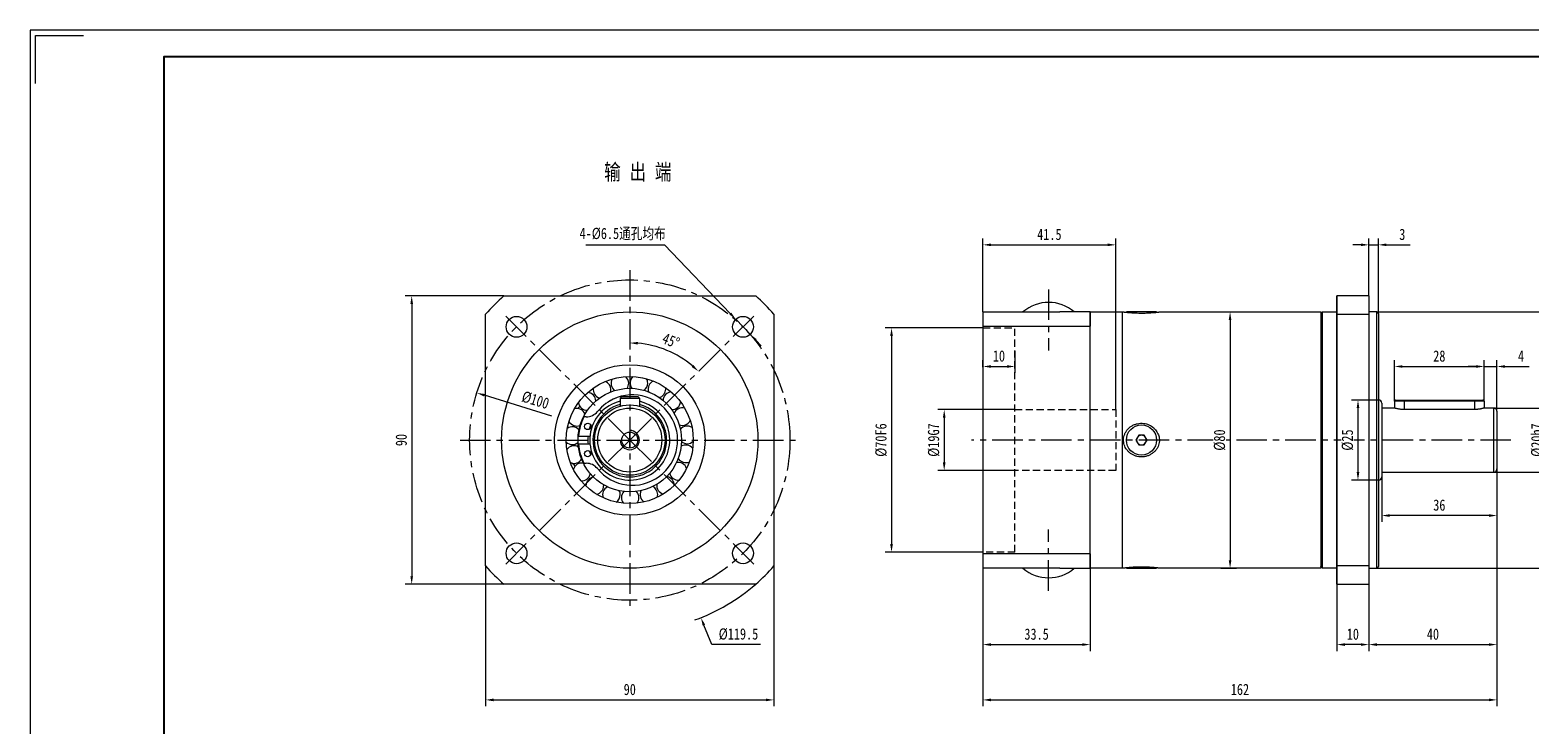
# Model space of a CAD drawing. Header units: millimetres. Extents: x -94 to 608, y -87 to 410.
# Tile 2 of 3: x -94 to 374, y 193 to 410. Entities that reach past the tile are written whole.
import ezdxf

# ---------------------------------------------------------------- set-up
doc = ezdxf.new("R2010")
doc.units = ezdxf.units.MM
doc.header["$LTSCALE"] = 1.5
doc.linetypes.add('CENTER', pattern=[10.16, 6.35, -1.27, 1.27, -1.27])
doc.linetypes.add('DASHED', pattern=[0.75, 0.5, -0.25])
doc.layers.get('0').update_dxf_attribs({"lineweight": 18})
for name, color, linetype, lineweight in [('1轮廓实线层', 7, 'Continuous', 18), ('3中心线层', 1, 'CENTER', 18), ('4虚线层', 6, 'DASHED', 18), ('7标注层', 4, 'Continuous', 18), ('图框_外框线', 7, 'Continuous', 18)]:
    doc.layers.add(name, color=color, linetype=linetype, lineweight=lineweight)
doc.styles.add('PC_TEXTSTYLE', font='txt', dxfattribs={"width": 0.8})
doc.styles.add('TH_GBDIM', font='txt', dxfattribs={"width": 0.8})
doc.dimstyles.new('TH_GBDIM', dxfattribs={"dimtxt": 3.5, "dimasz": 2.5, "dimexe": 2, "dimexo": 0, "dimgap": 1.5, "dimtad": 1, "dimdec": 1, "dimdsep": 46, "dimtxsty": 'TH_GBDIM', "dimcen": 2.5, "dimdle": 5, "dimclrd": 4, "dimclre": 4, "dimclrt": 3, "dimadec": 0, "dimazin": 2, "dimtfac": 0.714286, "dimtdec": 1, "dimtmove": 0, "dimatfit": 3, "dimfxl": 1, "dimtolj": 1, "dimarcsym": 0})

# ---------------------------------------------------------------- blocks, each defined once
blk = doc.blocks.new('*X3')
at = {"layer": '7标注层', "transparency": 16777216}
for points in [[(190.78, 288.82), (191.61, 288.82), (191.19, 291.32)], [(190.78, 274.82), (191.61, 274.82), (191.19, 272.32)]]:
    blk.add_hatch(color=4, dxfattribs=at).paths.add_polyline_path(points, flags=0)
at = {"layer": '7标注层', "color": 4, "transparency": 16777216}
for p, q in [((213.28, 291.32), (189.19, 291.32)), ((191.19, 288.82), (191.19, 274.82)), ((213.28, 272.32), (189.19, 272.32))]:
    blk.add_line(p, q, dxfattribs=at)
at = {"layer": '7标注层', "color": 3, "transparency": 16777216, "insert": (187.94, 281.82), "char_height": 3.5, "width": 19.2889, "attachment_point": 5, "rotation": 90, "style": 'TH_GBDIM'}
blk.add_mtext('%%C19G7', dxfattribs=at)
blk = doc.blocks.new('*X4')
at = {"layer": '7标注层', "transparency": 16777216}
for points in [[(174.33, 314.32), (175.16, 314.32), (174.75, 316.82)], [(174.33, 249.32), (175.16, 249.32), (174.75, 246.82)]]:
    blk.add_hatch(color=4, dxfattribs=at).paths.add_polyline_path(points, flags=0)
at = {"layer": '7标注层', "color": 4, "transparency": 16777216}
for p, q in [((203.28, 316.82), (172.75, 316.82)), ((174.75, 314.32), (174.75, 249.32)), ((203.28, 246.82), (172.75, 246.82))]:
    blk.add_line(p, q, dxfattribs=at)
at = {"layer": '7标注层', "color": 3, "transparency": 16777216, "insert": (171.5, 281.82), "char_height": 3.5, "width": 19.32, "attachment_point": 5, "rotation": 90, "style": 'TH_GBDIM'}
blk.add_mtext('%%C70F6', dxfattribs=at)
blk = doc.blocks.new('*X5')
at = {"layer": '7标注层', "transparency": 16777216}
for points in [[(205.78, 305.2), (205.78, 304.37), (203.28, 304.79)], [(210.78, 305.2), (210.78, 304.37), (213.28, 304.79)]]:
    blk.add_hatch(color=4, dxfattribs=at).paths.add_polyline_path(points, flags=0)
at = {"layer": '7标注层', "color": 4, "transparency": 16777216}
for p, q in [((213.28, 309.63), (213.28, 302.79)), ((203.28, 304.63), (203.28, 306.79)), ((205.78, 304.79), (210.78, 304.79))]:
    blk.add_line(p, q, dxfattribs=at)
at = {"layer": '7标注层', "color": 3, "transparency": 16777216, "insert": (208.28, 308.04), "char_height": 3.5, "width": 6.6578, "attachment_point": 5, "style": 'TH_GBDIM'}
blk.add_mtext('10', dxfattribs=at)
blk = doc.blocks.new('*X6')
at = {"layer": '7标注层', "transparency": 16777216}
for points in [[(205.78, 343.19), (205.78, 342.36), (203.28, 342.77)], [(242.28, 343.19), (242.28, 342.36), (244.78, 342.77)]]:
    blk.add_hatch(color=4, dxfattribs=at).paths.add_polyline_path(points, flags=0)
at = {"layer": '7标注层', "color": 4, "transparency": 16777216}
for p, q in [((203.28, 321.82), (203.28, 344.77)), ((205.78, 342.77), (242.28, 342.77)), ((244.78, 291.32), (244.78, 344.77))]:
    blk.add_line(p, q, dxfattribs=at)
at = {"layer": '7标注层', "color": 3, "transparency": 16777216, "insert": (224.03, 346.02), "char_height": 3.5, "width": 15.1511, "attachment_point": 5, "style": 'TH_GBDIM'}
blk.add_mtext('41.5', dxfattribs=at)
blk = doc.blocks.new('*X7')
at = {"layer": '7标注层', "transparency": 16777216}
for points in [[(205.78, 201.11), (205.78, 200.27), (203.28, 200.69)], [(361.28, 201.11), (361.28, 200.27), (363.78, 200.69)]]:
    blk.add_hatch(color=4, dxfattribs=at).paths.add_polyline_path(points, flags=0)
at = {"layer": '7标注层', "color": 4, "transparency": 16777216}
for p, q in [((363.78, 244.7), (363.78, 198.69)), ((203.28, 241.82), (203.28, 198.69)), ((205.78, 200.69), (361.28, 200.69))]:
    blk.add_line(p, q, dxfattribs=at)
at = {"layer": '7标注层', "color": 3, "transparency": 16777216, "insert": (283.53, 203.94), "char_height": 3.5, "width": 10.5467, "attachment_point": 5, "style": 'TH_GBDIM'}
blk.add_mtext('162', dxfattribs=at)
blk = doc.blocks.new('*X13')
at = {"layer": '7标注层', "transparency": 16777216}
for points in [[(50.52, 201.11), (50.52, 200.27), (48.02, 200.69)], [(135.52, 201.11), (135.52, 200.27), (138.02, 200.69)]]:
    blk.add_hatch(color=4, dxfattribs=at).paths.add_polyline_path(points, flags=0)
at = {"layer": '7标注层', "color": 4, "transparency": 16777216}
for p, q in [((48.02, 242.51), (48.02, 198.69)), ((138.02, 242.51), (138.02, 198.69)), ((50.52, 200.69), (135.52, 200.69))]:
    blk.add_line(p, q, dxfattribs=at)
at = {"layer": '7标注层', "color": 3, "transparency": 16777216, "insert": (93.02, 203.94), "char_height": 3.5, "width": 7.2178, "attachment_point": 5, "style": 'TH_GBDIM'}
blk.add_mtext('90', dxfattribs=at)
blk = doc.blocks.new('*X14')
at = {"layer": '7标注层', "transparency": 16777216}
for points in [[(24.52, 324.32), (25.35, 324.32), (24.93, 326.82)], [(24.52, 239.32), (25.35, 239.32), (24.93, 236.82)]]:
    blk.add_hatch(color=4, dxfattribs=at).paths.add_polyline_path(points, flags=0)
at = {"layer": '7标注层', "color": 4, "transparency": 16777216}
for p, q in [((53.71, 326.82), (22.93, 326.82)), ((24.93, 324.32), (24.93, 239.32)), ((53.71, 236.82), (22.93, 236.82))]:
    blk.add_line(p, q, dxfattribs=at)
at = {"layer": '7标注层', "color": 3, "transparency": 16777216, "insert": (21.68, 281.82), "char_height": 3.5, "width": 7.2178, "attachment_point": 5, "rotation": 90, "style": 'TH_GBDIM'}
blk.add_mtext('90', dxfattribs=at)
blk = doc.blocks.new('*X15')
at = {"layer": '7标注层', "transparency": 16777216}
blk.add_hatch(color=4, dxfattribs=at).paths.add_polyline_path([(47.75, 296.2), (47.5, 295.4), (45.24, 296.54)], flags=0)
at = {"layer": '7标注层', "color": 4, "transparency": 16777216}
blk.add_line((68.7, 289.31), (47.63, 295.8), dxfattribs=at)
at = {"layer": '7标注层', "color": 3, "transparency": 16777216, "insert": (63.57, 294.29), "char_height": 3.5, "width": 16.7141, "attachment_point": 5, "rotation": 342.881, "style": 'TH_GBDIM'}
blk.add_mtext('%%C100', dxfattribs=at)
blk = doc.blocks.new('*X16')
at = {"layer": '7标注层', "transparency": 16777216}
for points in [[(124.7, 321.61), (124.1, 321.04), (126.13, 319.52)], [(132.66, 313.31), (132.06, 312.73), (130.63, 314.83)]]:
    blk.add_hatch(color=4, dxfattribs=at).paths.add_polyline_path(points, flags=0)
at = {"layer": '7标注层', "color": 4, "transparency": 16777216}
for p, q in [((79.26, 342.77), (103.84, 342.77)), ((103.84, 342.77), (124.4, 321.32)), ((130.63, 314.83), (126.13, 319.52)), ((132.36, 313.02), (134.09, 311.22))]:
    blk.add_line(p, q, dxfattribs=at)
at = {"layer": '7标注层', "color": 3, "transparency": 16777216, "insert": (90.8, 346.14), "char_height": 3.5, "width": 55.0667, "attachment_point": 5, "style": 'TH_GBDIM'}
blk.add_mtext('4-%%C6.5通孔均布', dxfattribs=at)
blk = doc.blocks.new('*X17')
at = {"transparency": 16777216}
for points in [[(95.5, 311.62), (95.54, 312.45), (93.02, 312.14)], [(112.9, 305.26), (112.34, 304.64), (114.46, 303.26)]]:
    blk.add_hatch(color=4, dxfattribs=at).paths.add_polyline_path(points, flags=0)
at = {"color": 4, "transparency": 16777216}
blk.add_arc((93.02, 281.82), 30.32, 49.7259, 85.2741, dxfattribs=at)
at = {"color": 3, "transparency": 16777216, "insert": (105.87, 312.83), "char_height": 3.5, "width": 12.5704, "attachment_point": 5, "rotation": 337.5, "style": 'TH_GBDIM'}
blk.add_mtext('45%%D', dxfattribs=at)
blk = doc.blocks.new('*X19')
at = {"layer": '7标注层', "transparency": 16777216}
for points in [[(205.78, 218.38), (205.78, 217.55), (203.28, 217.96)], [(234.28, 218.38), (234.28, 217.55), (236.78, 217.96)]]:
    blk.add_hatch(color=4, dxfattribs=at).paths.add_polyline_path(points, flags=0)
at = {"layer": '7标注层', "color": 4, "transparency": 16777216}
for p, q in [((203.28, 241.82), (203.28, 215.96)), ((236.78, 241.82), (236.78, 215.96)), ((205.78, 217.96), (234.28, 217.96))]:
    blk.add_line(p, q, dxfattribs=at)
at = {"layer": '7标注层', "color": 3, "transparency": 16777216, "insert": (220.03, 221.21), "char_height": 3.5, "width": 14.9644, "attachment_point": 5, "style": 'TH_GBDIM'}
blk.add_mtext('33.5', dxfattribs=at)
blk = doc.blocks.new('*X21')
at = {"layer": '7标注层', "transparency": 16777216}
for points in [[(379.09, 289.32), (379.92, 289.32), (379.5, 291.82)], [(379.09, 274.32), (379.92, 274.32), (379.5, 271.82)]]:
    blk.add_hatch(color=4, dxfattribs=at).paths.add_polyline_path(points, flags=0)
at = {"layer": '7标注层', "color": 4, "transparency": 16777216}
for p, q in [((362.78, 291.82), (381.5, 291.82)), ((379.5, 274.32), (379.5, 289.32)), ((362.78, 271.82), (381.5, 271.82))]:
    blk.add_line(p, q, dxfattribs=at)
at = {"layer": '7标注层', "color": 3, "transparency": 16777216, "insert": (376.25, 281.82), "char_height": 3.5, "width": 19.2889, "attachment_point": 5, "rotation": 90, "style": 'TH_GBDIM'}
blk.add_mtext('%%C20h7', dxfattribs=at)
blk = doc.blocks.new('*X22')
at = {"layer": '7标注层', "transparency": 16777216}
for points in [[(357.28, 305.2), (357.28, 304.37), (359.78, 304.79)], [(366.28, 305.2), (366.28, 304.37), (363.78, 304.79)]]:
    blk.add_hatch(color=4, dxfattribs=at).paths.add_polyline_path(points, flags=0)
at = {"layer": '7标注层', "color": 4, "transparency": 16777216}
for p, q in [((357.28, 304.79), (354.78, 304.79)), ((359.78, 293.92), (359.78, 306.79)), ((359.78, 304.79), (363.78, 304.79)), ((363.78, 290.82), (363.78, 306.79)), ((366.28, 304.79), (373.78, 304.79))]:
    blk.add_line(p, q, dxfattribs=at)
at = {"layer": '7标注层', "color": 3, "transparency": 16777216, "insert": (371.28, 308.04), "char_height": 3.5, "width": 3.4222, "attachment_point": 5, "style": 'TH_GBDIM'}
blk.add_mtext('4', dxfattribs=at)
blk = doc.blocks.new('*X23')
at = {"layer": '7标注层', "transparency": 16777216}
for points in [[(334.28, 305.2), (334.28, 304.37), (331.78, 304.79)], [(357.28, 305.2), (357.28, 304.37), (359.78, 304.79)]]:
    blk.add_hatch(color=4, dxfattribs=at).paths.add_polyline_path(points, flags=0)
at = {"layer": '7标注层', "color": 4, "transparency": 16777216}
for p, q in [((331.78, 293.92), (331.78, 306.79)), ((334.28, 304.79), (357.28, 304.79)), ((359.78, 293.92), (359.78, 306.79))]:
    blk.add_line(p, q, dxfattribs=at)
at = {"layer": '7标注层', "color": 3, "transparency": 16777216, "insert": (345.78, 308.04), "char_height": 3.5, "width": 7.0933, "attachment_point": 5, "style": 'TH_GBDIM'}
blk.add_mtext('28', dxfattribs=at)
blk = doc.blocks.new('*X24')
at = {"layer": '7标注层', "transparency": 16777216}
for points in [[(330.28, 258.66), (330.28, 257.83), (327.78, 258.25)], [(361.28, 258.66), (361.28, 257.83), (363.78, 258.25)]]:
    blk.add_hatch(color=4, dxfattribs=at).paths.add_polyline_path(points, flags=0)
at = {"layer": '7标注层', "color": 4, "transparency": 16777216}
for p, q in [((363.78, 272.82), (363.78, 256.25)), ((327.78, 270.32), (327.78, 256.25)), ((361.28, 258.25), (330.28, 258.25))]:
    blk.add_line(p, q, dxfattribs=at)
at = {"layer": '7标注层', "color": 3, "transparency": 16777216, "insert": (345.78, 261.5), "char_height": 3.5, "width": 7.0622, "attachment_point": 5, "style": 'TH_GBDIM'}
blk.add_mtext('36', dxfattribs=at)
blk = doc.blocks.new('*X25')
at = {"layer": '7标注层', "transparency": 16777216}
for points in [[(395.3, 319.32), (396.13, 319.32), (395.72, 321.82)], [(395.3, 244.32), (396.13, 244.32), (395.72, 241.82)]]:
    blk.add_hatch(color=4, dxfattribs=at).paths.add_polyline_path(points, flags=0)
at = {"layer": '7标注层', "color": 4, "transparency": 16777216}
for p, q in [((326.28, 321.82), (397.72, 321.82)), ((395.72, 319.32), (395.72, 244.32)), ((326.28, 241.82), (397.72, 241.82))]:
    blk.add_line(p, q, dxfattribs=at)
at = {"layer": '7标注层', "color": 3, "transparency": 16777216, "insert": (392.47, 281.82), "char_height": 3.5, "width": 19.32, "attachment_point": 5, "rotation": 90, "style": 'TH_GBDIM'}
blk.add_mtext('%%C80f6', dxfattribs=at)
blk = doc.blocks.new('*X26')
at = {"layer": '7标注层', "transparency": 16777216}
for points in [[(321.28, 343.19), (321.28, 342.36), (323.78, 342.77)], [(329.28, 343.19), (329.28, 342.36), (326.78, 342.77)]]:
    blk.add_hatch(color=4, dxfattribs=at).paths.add_polyline_path(points, flags=0)
at = {"layer": '7标注层', "color": 4, "transparency": 16777216}
for p, q in [((321.28, 342.77), (318.78, 342.77)), ((323.78, 326.82), (323.78, 344.77)), ((323.78, 342.77), (326.78, 342.77)), ((326.78, 321.32), (326.78, 344.77)), ((329.28, 342.77), (336.65, 342.77))]:
    blk.add_line(p, q, dxfattribs=at)
at = {"layer": '7标注层', "color": 3, "transparency": 16777216, "insert": (334.21, 346.02), "char_height": 3.5, "width": 3.0178, "attachment_point": 5, "style": 'TH_GBDIM'}
blk.add_mtext('3', dxfattribs=at)
blk = doc.blocks.new('*X27')
at = {"layer": '7标注层', "transparency": 16777216}
for points in [[(326.28, 218.38), (326.28, 217.55), (323.78, 217.96)], [(361.28, 218.38), (361.28, 217.55), (363.78, 217.96)]]:
    blk.add_hatch(color=4, dxfattribs=at).paths.add_polyline_path(points, flags=0)
at = {"layer": '7标注层', "color": 4, "transparency": 16777216}
for p, q in [((363.78, 266.34), (363.78, 215.96)), ((323.78, 236.82), (323.78, 215.96)), ((326.28, 217.96), (361.28, 217.96))]:
    blk.add_line(p, q, dxfattribs=at)
at = {"layer": '7标注层', "color": 3, "transparency": 16777216, "insert": (343.78, 221.21), "char_height": 3.5, "width": 7.28, "attachment_point": 5, "style": 'TH_GBDIM'}
blk.add_mtext('40', dxfattribs=at)
blk = doc.blocks.new('*X28')
at = {"layer": '7标注层', "transparency": 16777216}
for points in [[(316.28, 218.38), (316.28, 217.55), (313.78, 217.96)], [(321.28, 218.38), (321.28, 217.55), (323.78, 217.96)]]:
    blk.add_hatch(color=4, dxfattribs=at).paths.add_polyline_path(points, flags=0)
at = {"layer": '7标注层', "color": 4, "transparency": 16777216}
for p, q in [((313.78, 236.82), (313.78, 215.96)), ((323.78, 236.82), (323.78, 215.96)), ((321.28, 217.96), (316.28, 217.96))]:
    blk.add_line(p, q, dxfattribs=at)
at = {"layer": '7标注层', "color": 3, "transparency": 16777216, "insert": (318.78, 221.21), "char_height": 3.5, "width": 6.6578, "attachment_point": 5, "style": 'TH_GBDIM'}
blk.add_mtext('10', dxfattribs=at)
blk = doc.blocks.new('*X31')
at = {"layer": '7标注层', "transparency": 16777216}
blk.add_hatch(color=4, dxfattribs=at).paths.add_polyline_path([(116.55, 224.19), (115.78, 223.88), (115.24, 226.35)], flags=0)
at = {"layer": '7标注层', "color": 4, "transparency": 16777216}
for p, q in [((90.52, 281.82), (95.52, 281.82)), ((93.02, 279.32), (93.02, 284.32)), ((118.6, 217.96), (116.17, 224.03)), ((133.83, 217.96), (118.6, 217.96))]:
    blk.add_line(p, q, dxfattribs=at)
blk.add_arc((93.02, 281.82), 59.75, 289.9097, 311.1371, dxfattribs=at)
at = {"layer": '7标注层', "color": 3, "transparency": 16777216, "insert": (126.96, 221.21), "char_height": 3.5, "width": 23.24, "attachment_point": 5, "style": 'TH_GBDIM'}
blk.add_mtext('%%C119.5', dxfattribs=at)
blk = doc.blocks.new('*X32')
at = {"layer": '7标注层', "transparency": 16777216}
for points in [[(319.97, 291.82), (320.8, 291.82), (320.38, 294.32)], [(319.97, 271.82), (320.8, 271.82), (320.38, 269.32)]]:
    blk.add_hatch(color=4, dxfattribs=at).paths.add_polyline_path(points, flags=0)
at = {"layer": '7标注层', "color": 4, "transparency": 16777216}
for p, q in [((326.78, 294.32), (318.38, 294.32)), ((320.38, 291.82), (320.38, 271.82)), ((326.78, 269.32), (318.38, 269.32))]:
    blk.add_line(p, q, dxfattribs=at)
at = {"layer": '7标注层', "color": 3, "transparency": 16777216, "insert": (317.13, 281.82), "char_height": 3.5, "width": 11.2933, "attachment_point": 5, "rotation": 90, "style": 'TH_GBDIM'}
blk.add_mtext('%%C25', dxfattribs=at)
blk = doc.blocks.new('*X33')
at = {"layer": '7标注层', "transparency": 16777216}
for points in [[(280.03, 319.32), (280.86, 319.32), (280.45, 321.82)], [(280.03, 244.32), (280.86, 244.32), (280.45, 241.82)]]:
    blk.add_hatch(color=4, dxfattribs=at).paths.add_polyline_path(points, flags=0)
at = {"layer": '7标注层', "color": 4, "transparency": 16777216}
for p, q in [((277.54, 321.82), (282.45, 321.82)), ((280.45, 319.32), (280.45, 244.32)), ((277.54, 241.82), (282.45, 241.82))]:
    blk.add_line(p, q, dxfattribs=at)
at = {"layer": '7标注层', "color": 3, "transparency": 16777216, "insert": (277.2, 281.82), "char_height": 3.5, "width": 11.3867, "attachment_point": 5, "rotation": 90, "style": 'TH_GBDIM'}
blk.add_mtext('%%C80', dxfattribs=at)

msp = doc.modelspace()

# ---------------------------------------------------------------- linework, layer by layer
at = {"color": 7, "linetype": 'Continuous', "lineweight": 15}
for p, q in [((53.714977, 326.818107), (132.329542, 326.818107)), ((313.78062, 321.12539), (313.78062, 326.818107)), ((313.78062, 326.818107), (313.78062, 321.12539)), ((323.78062, 326.818107), (313.78062, 326.818107)), ((323.78062, 326.818107), (323.78062, 321.12539)), ((48.022261, 242.510824), (48.022261, 321.12539)), ((138.02226, 321.12539), (138.02226, 242.510824)), ((203.28062, 321.818107), (227.327818, 321.818107)), ((203.28062, 321.818107), (203.28062, 317.346265)), ((236.780617, 321.818108), (236.780617, 317.346266)), ((236.78062, 281.818107), (236.78062, 321.818107)), ((246.78062, 321.818107), (246.78062, 241.818107)), ((246.78062, 321.818107), (246.78062, 281.818107)), ((248.06562, 321.818107), (248.06562, 321.718318)), ((257.49562, 321.818107), (248.06562, 321.818107)), ((257.49562, 321.818107), (257.49562, 321.717816)), ((308.78062, 321.818107), (308.78062, 281.818107)), ((309.28062, 241.818107), (309.28062, 321.818107)), ((313.78062, 242.510824), (313.78062, 321.12539)), ((313.78062, 321.12539), (323.78062, 321.12539)), ((313.78062, 321.12539), (313.78062, 242.510824)), ((323.78062, 321.12539), (323.78062, 242.510824)), ((326.28062, 241.818107), (326.28062, 321.818107)), ((326.78062, 321.318107), (326.78062, 242.318107)), ((203.28062, 317.346265), (236.780617, 317.346266)), ((203.28062, 317.346265), (203.28062, 246.289949)), ((236.780617, 281.818107), (236.780617, 317.346266)), ((90.022259, 294.918107), (90.422259, 295.318107)), ((95.622259, 295.318107), (90.422259, 295.318107)), ((96.022259, 294.918107), (95.622259, 295.318107)), ((90.022259, 294.918107), (96.022259, 294.918107)), ((90.022259, 294.918107), (90.022259, 292.401112)), ((96.022259, 294.918107), (96.022259, 292.401112)), ((327.78062, 293.318107), (327.78062, 281.818107)), ((331.78062, 293.918107), (331.78062, 291.818107)), ((334.78062, 293.918107), (331.78062, 293.918107)), ((332.18062, 294.318107), (334.78062, 294.318107)), ((334.78062, 294.318107), (356.78062, 294.318107)), ((334.78062, 293.918107), (334.78062, 294.318107)), ((356.78062, 293.918107), (334.78062, 293.918107)), ((334.78062, 293.918107), (334.78062, 291.357499)), ((356.78062, 291.357499), (334.78062, 291.357499)), ((356.78062, 294.318107), (359.38062, 294.318107)), ((356.78062, 294.318107), (356.78062, 293.918107)), ((359.78062, 293.918107), (356.78062, 293.918107)), ((356.78062, 293.918107), (356.78062, 291.357499)), ((359.78062, 293.918107), (359.78062, 291.818107)), ((362.78062, 281.818107), (362.78062, 291.818107)), ((363.78062, 290.818107), (363.78062, 281.818107)), ((79.439135, 289.078456), (78.708569, 289.079013)), ((77.021966, 283.080296), (80.585871, 283.077581)), ((236.780617, 246.289948), (236.780617, 281.818107)), ((236.78062, 241.818107), (236.78062, 281.818107)), ((246.78062, 281.818107), (246.78062, 241.818107)), ((251.914595, 283.318107), (251.048569, 281.818107)), ((251.048569, 281.818107), (251.914595, 280.318107)), ((253.646645, 283.318107), (251.914595, 283.318107)), ((254.512671, 281.818107), (253.646645, 283.318107)), ((253.646645, 280.318107), (254.512671, 281.818107)), ((308.78062, 281.818107), (308.78062, 241.818107)), ((327.78062, 281.818107), (327.78062, 270.318107)), ((362.78062, 271.818107), (362.78062, 281.818107)), ((363.78062, 281.818107), (363.78062, 272.818107)), ((80.583968, 280.577582), (77.020061, 280.580297)), ((80.359785, 278.460765), (80.628449, 277.575059)), ((80.628449, 277.575059), (80.787195, 277.136954)), ((251.914595, 280.318107), (253.646645, 280.318107)), ((78.697523, 274.579017), (79.428088, 274.57846)), ((203.28062, 246.289949), (203.28062, 241.818107)), ((236.780617, 246.289948), (203.28062, 246.289948)), ((236.780617, 246.289948), (236.780617, 241.818106)), ((227.327818, 241.818107), (203.28062, 241.818107)), ((248.06562, 241.9183), (248.06562, 241.818107)), ((248.06562, 241.818107), (250.42312, 241.818107)), ((250.42312, 241.818107), (257.49562, 241.818107)), ((257.49562, 241.918001), (257.49562, 241.818107)), ((313.78062, 236.818107), (313.78062, 242.510824)), ((313.78062, 242.510824), (313.78062, 236.818107)), ((323.78062, 242.510824), (313.78062, 242.510824)), ((323.78062, 242.510824), (323.78062, 236.818107)), ((132.329542, 236.818107), (53.714977, 236.818107)), ((313.78062, 236.818107), (323.78062, 236.818107))]:
    msp.add_line(p, q, dxfattribs=at)
for points in [[(104.181976, 298.213894), (104.205878, 298.063212), (104.228866, 297.727011)], [(76.872151, 291.656825), (77.268256, 292.088097), (77.439967, 292.342341)], [(80.794341, 286.517896), (80.46244, 285.541138), (80.364915, 285.194737)], [(84.790975, 267.903831), (84.798718, 267.840808), (84.815487, 267.556118)]]:
    msp.add_lwpolyline(points, dxfattribs=at)
for centre, radius in [((93.022259, 281.818107), 40), ((57.66692, 317.173446), 3.25), ((128.377598, 317.173446), 3.25), ((93.022259, 281.818107), 23.5), ((93.022259, 281.818107), 19.833333), ((93.022259, 281.818107), 16.166667), ((93.022259, 281.818107), 11), ((93.022259, 281.818107), 10), ((79.896239, 286.078107), 1), ((252.78062, 281.818107), 4.715), ((79.889764, 277.57811), 1), ((57.66692, 246.462768), 3.25), ((128.377598, 246.462768), 3.25)]:
    msp.add_circle(centre, radius, dxfattribs=at)
msp.add_circle((93.022259, 281.818107), 2.5)
for centre, radius, start, end in [((93.022259, 281.818107), 59.75, 131.13705622, 138.86294378), ((93.022259, 281.818107), 59.75, 41.13705622, 48.86294378), ((223.78062, 312.65144), 12.166667, 48.88790956, 131.11209044), ((84.345241, 297.588629), 2.75, 0.3987515, 67.44538022), ((89.936066, 299.551562), 2.75, 151.24685963, 235.03457295), ((89.936066, 299.551562), 2.75, 0.3987515, 48.4980118), ((95.861328, 299.592799), 2.75, 132.2994912, 216.08720453), ((95.861328, 299.592799), 2.75, 0.3987515, 29.55064338), ((101.478933, 297.707873), 2.75, 113.35212278, 197.13983611), ((79.694706, 293.916715), 2.75, 2.60503532, 86.39274864), ((84.345241, 297.588629), 2.75, 170.19422805, 253.98194137), ((93.852259, 281.817475), 14.1, 219.13351979, 121.03396075), ((84.345241, 297.588629), 2.75, 343.6576669, 0.3987515), ((89.936066, 299.551562), 2.75, 324.71029848, 0.3987515), ((95.861328, 299.592799), 2.75, 305.76293006, 0.3987515), ((101.478933, 297.707873), 2.75, 286.81556164, 0.3987515), ((106.180125, 294.101044), 2.75, 94.40475436, 178.19246768), ((76.488418, 288.93373), 2.75, 21.55240374, 105.34011706), ((79.694706, 293.916715), 2.75, 189.14159647, 272.92930979), ((79.442563, 293.578455), 4.5, 269.95635267, 320.77918556), ((93.022259, 281.818107), 12.5, 103.88654039, 18.5), ((93.022259, 281.818107), 11.5, 105.12166531, 360), ((93.852259, 281.817475), 14.1, 111.70150337, 140.77918556), ((93.022259, 281.818107), 12.5, 18.5, 76.11345942), ((93.022259, 281.818107), 11.5, 0, 74.87833469), ((106.180125, 294.101044), 2.75, 267.86819321, 351.65590654), ((109.455459, 289.163169), 2.75, 75.45738594, 159.24509926), ((326.78062, 293.318107), 1, 0, 90), ((362.78062, 290.818107), 1, 0, 90), ((75.073828, 283.179657), 2.75, 40.49977216, 124.28748548), ((76.488418, 288.93373), 2.75, 208.08896489, 291.87667821), ((93.022259, 281.818107), 16.05, 153.10268579, 175.48954115), ((109.455459, 289.163169), 2.75, 248.92082479, 332.70853812), ((110.950001, 283.429342), 2.75, 56.51001752, 140.29773084), ((75.073828, 283.179657), 2.75, 227.03633331, 310.82404663), ((93.022259, 281.818107), 13.1, 174.4808676, 185.43183774), ((110.950001, 283.429342), 2.75, 229.97345637, 313.76116969), ((252.78062, 281.818107), 1.5, 150, 210), ((252.78062, 281.818107), 1.5, 90, 150), ((252.78062, 281.818107), 1.5, 210, 270), ((252.78062, 281.818107), 1.5, 30, 90), ((252.78062, 281.818107), 1.5, 270, 330), ((252.78062, 281.818107), 1.5, 330, 30), ((75.604229, 277.278038), 2.75, 59.44714058, 143.2348539), ((93.022259, 281.818107), 16.05, 184.42316419, 206.81001956), ((110.501793, 277.520912), 2.75, 37.5626491, 121.35036242), ((75.604229, 277.278038), 2.75, 245.98370173, 329.77141505), ((73.630888, 271.857447), 3, 38.28919258, 73.17725618), ((78.022144, 271.868406), 2.75, 78.394509, 162.18222233), ((79.424661, 270.078462), 4.5, 39.13351979, 89.95635267), ((108.159407, 272.078151), 2.75, 18.61528068, 102.402994), ((110.501793, 277.520912), 2.75, 211.02608795, 294.81380127), ((362.78062, 272.818107), 1, 270, 0), ((78.022144, 271.868406), 2.75, 264.93107015, 348.71878347), ((82.065554, 267.536979), 2.75, 97.34187743, 181.12959075), ((82.065554, 267.536979), 2.75, 283.87843857, 0.3987515), ((87.296293, 264.753134), 2.75, 116.28924585, 200.07695917), ((98.985191, 264.834484), 2.75, 0.3987515, 64.50825716), ((104.176676, 267.690864), 2.75, 173.13135111, 256.91906443), ((104.176676, 267.690864), 2.75, 0.3987515, 83.45562558), ((108.159407, 272.078151), 2.75, 192.07871953, 275.86643285), ((326.78062, 270.318107), 1, 270, 360), ((87.296293, 264.753134), 2.75, 302.82580699, 0.3987515), ((87.296293, 264.753134), 2.75, 0.3987515, 26.61352032), ((93.14753, 263.818543), 2.75, 135.23661427, 219.02432759), ((93.14753, 263.818543), 2.75, 0.3987515, 45.56088874), ((93.14753, 263.818543), 2.75, 321.77317542, 0.3987515), ((98.985191, 264.834484), 2.75, 154.18398269, 237.97169601), ((98.985191, 264.834484), 2.75, 340.72054384, 0.3987515), ((93.022259, 281.818107), 59.75, 221.13705622, 228.86294378), ((93.022259, 281.818107), 59.75, 311.13705622, 318.86294378), ((223.78062, 250.984774), 12.166667, 228.88790956, 311.11209044)]:
    msp.add_arc(centre, radius, start, end, dxfattribs=at)
at = {"color": 4}
msp.add_arc((93.022259, 281.818107), 3, 180, 90, dxfattribs=at)
at = {"color": 7, "linetype": 'Continuous', "lineweight": 15}
for points, knots in [([(236.78062, 321.818107), (236.765, 321.818107), (236.733759, 321.818107), (236.484965, 321.818107), (236.091891, 321.818107), (235.482836, 321.818107), (234.610217, 321.818107), (233.436623, 321.818107), (231.870019, 321.818107), (229.865144, 321.818107), (228.17364, 321.818107), (227.327818, 321.818107)], [0, 0, 0, 0, 0.7727242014, 1.5454660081, 2.3262219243, 3.1070199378, 4.1774946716, 5.2488652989, 6.319804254, 7.8861748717, 9.4528017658, 9.4528017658, 9.4528017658, 9.4528017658]), ([(247.197969, 321.815981), (247.193087, 321.816579), (247.174401, 321.818868), (247.289549, 321.804735), (247.532695, 321.77585), (247.915465, 321.732942), (248.414062, 321.681796), (249.030232, 321.626048), (249.754948, 321.57112), (250.576714, 321.522865), (251.477822, 321.487284), (252.435769, 321.46939), (253.415349, 321.472518), (254.392519, 321.497108), (255.318582, 321.540272), (256.177143, 321.597319), (256.915869, 321.659568), (257.52857, 321.720192), (257.979709, 321.770134), (258.263512, 321.803715), (258.387734, 321.818979), (258.369614, 321.816758), (258.365435, 321.816246)], [0, 0, 0, 0, 0.1897543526, 0.7262413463, 1.2781303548, 1.8188071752, 2.373737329, 2.942237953, 3.5253504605, 4.1299948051, 4.750654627, 5.3833191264, 6.0336472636, 6.6779175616, 7.3411403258, 7.9797205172, 8.6382583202, 9.2516795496, 9.8853490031, 10.4591525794, 11.0516544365, 11.2292521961, 11.2292521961, 11.2292521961, 11.2292521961]), ([(334.78062, 291.357499), (334.618622, 291.35991), (334.289784, 291.364805), (333.813195, 291.402985), (333.360365, 291.459397), (332.946944, 291.529601), (332.576488, 291.606925), (332.264879, 291.682419), (332.018095, 291.748811), (331.858229, 291.794875), (331.781034, 291.81798), (331.788856, 291.81564), (331.791308, 291.814906)], [0, 0, 0, 0, 0.3118178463, 0.6329543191, 0.9446980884, 1.2650117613, 1.5856908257, 1.9152821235, 2.2421198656, 2.578970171, 2.8963425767, 3.0411945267, 3.0411945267, 3.0411945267, 3.0411945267]), ([(359.778384, 291.81744), (359.779143, 291.817666), (359.786754, 291.819937), (359.768516, 291.814476), (359.728728, 291.802617), (359.644946, 291.778002), (359.526089, 291.744567), (359.382397, 291.705471), (359.203762, 291.659584), (358.992412, 291.6101), (358.816806, 291.571843), (358.625149, 291.533533), (358.417899, 291.49621), (358.198389, 291.461426), (357.969243, 291.430346), (357.730889, 291.403695), (357.481944, 291.382101), (357.238059, 291.36753), (357.003437, 291.359008), (356.855041, 291.358003), (356.78062, 291.357499)], [0, 0, 0, 0, 0.0182390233, 0.1828962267, 0.3365487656, 0.6489993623, 0.8081248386, 0.9637234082, 1.2798658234, 1.4407180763, 1.6022146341, 1.7648039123, 1.9308526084, 2.0981114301, 2.260881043, 2.4248386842, 2.5926322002, 2.7617913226, 2.9045278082, 3.0481268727, 3.0481268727, 3.0481268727, 3.0481268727]), ([(256.617608, 285.641669), (256.187377, 285.963279), (255.502375, 286.475338), (254.395251, 286.871256), (253.451204, 287.061198), (252.474922, 287.089823), (251.493096, 286.959321), (250.544755, 286.662888), (249.661783, 286.213653), (248.877127, 285.619404), (248.221737, 284.913823), (247.715097, 284.113745), (247.37052, 283.270079), (247.190613, 282.398085), (247.163374, 281.541746), (247.285029, 280.70755), (247.536815, 279.915466), (247.917667, 279.175322), (248.418581, 278.491542), (249.033594, 277.88765), (249.7613, 277.367337), (250.58088, 276.962246), (251.485984, 276.680594), (252.440409, 276.548584), (253.424616, 276.571663), (254.396984, 276.760879), (255.327752, 277.109036), (256.180746, 277.612309), (256.923359, 278.244341), (257.53095, 278.990495), (257.982371, 279.80375), (258.269837, 280.666794), (258.398104, 281.530314), (258.370392, 282.385244), (258.20653, 283.204341), (257.905898, 283.978105), (256.617608, 285.641669), (256.617608, 285.641669)], [0, 0, 0, 0, 1.6018516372, 2.5504231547, 3.4990887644, 4.4811809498, 5.4632544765, 6.455405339, 7.4473883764, 8.4223650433, 9.3970052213, 10.3242157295, 11.2510991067, 12.1158357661, 12.9804862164, 13.8058871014, 14.6314180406, 15.462269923, 16.2933395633, 17.1666800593, 18.0402265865, 18.9694967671, 19.8988935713, 20.8719664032, 21.8450592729, 22.8367766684, 23.8283816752, 24.8123121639, 25.7959544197, 26.7419680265, 27.6876191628, 28.5722641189, 29.4567332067, 30.2905138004, 31.1243675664, 31.9484909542, 34.0602702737, 34.0602702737, 34.0602702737, 34.0602702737]), ([(227.327818, 241.818107), (228.17361, 241.818107), (229.865056, 241.818107), (232.100679, 241.818107), (234.029784, 241.818107), (235.29147, 241.818107), (236.043121, 241.818107), (236.461532, 241.818107), (236.729698, 241.818107), (236.763646, 241.818107), (236.78062, 241.818107)], [0, 0, 0, 0, 1.5666875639, 3.1331188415, 4.6870386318, 6.2482342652, 7.0452505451, 7.8422205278, 8.6475219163, 9.4528017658, 9.4528017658, 9.4528017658, 9.4528017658]), ([(258.362905, 241.820279), (258.367871, 241.819671), (258.379109, 241.818294), (258.324689, 241.82496), (258.218415, 241.837811), (258.042225, 241.858675), (257.80476, 241.885424), (257.524581, 241.915813), (257.185475, 241.950274), (256.791807, 241.986515), (256.354639, 242.023804), (255.865166, 242.060209), (255.333215, 242.092795), (254.763574, 242.122511), (254.156375, 242.145422), (253.528518, 242.159218), (252.881801, 242.166562), (252.223672, 242.163232), (251.575259, 242.149295), (251.096678, 242.133865), (250.629269, 242.113917), (250.171741, 242.089697), (249.737203, 242.062353), (249.194119, 242.023167), (248.702245, 241.981105), (248.280896, 241.940594), (247.913867, 241.902973), (247.619709, 241.870233), (247.408287, 241.845578), (247.256782, 241.827478), (247.180382, 241.818076), (247.184741, 241.818612), (247.185608, 241.818719)], [0, 0, 0, 0, 0.2257659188, 0.5109270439, 0.7772391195, 1.3186283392, 1.5942367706, 1.8667059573, 2.4200463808, 2.7013783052, 2.9898328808, 3.5755597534, 3.873337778, 4.1793377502, 4.8010282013, 5.1173420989, 5.435052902, 6.0810291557, 6.4100500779, 6.7310114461, 7.0542386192, 7.3847144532, 7.7177464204, 8.0331289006, 8.6755170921, 9.0035564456, 9.3036079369, 9.9152194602, 10.227823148, 10.5079011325, 11.0784658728, 11.2202697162, 11.2202697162, 11.2202697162, 11.2202697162])]:
    msp.add_open_spline(points, degree=3, knots=knots, dxfattribs=at)
for points in [[(236.78062, 321.818107), (246.78062, 321.818107)], [(246.78062, 321.818107), (247.197969, 321.818107)], [(258.365435, 321.818107), (308.78062, 321.818107)], [(308.78062, 321.318107), (309.28062, 321.818107)], [(309.28062, 321.818107), (313.78062, 321.818107)], [(326.28062, 321.818107), (323.78062, 321.818107)], [(326.78062, 321.318107), (326.28062, 321.818107)], [(331.78062, 291.818107), (327.78062, 291.818107)], [(332.18062, 294.318107), (331.78062, 293.918107)], [(359.78062, 293.918107), (359.38062, 294.318107)], [(362.78062, 291.818107), (359.78062, 291.818107)], [(327.78062, 271.818107), (362.78062, 271.818107)], [(246.78062, 241.818107), (236.78062, 241.818107)], [(247.185608, 241.818107), (246.78062, 241.818107)], [(308.78062, 241.818107), (258.362905, 241.818107)], [(309.28062, 241.818107), (308.78062, 242.318107)], [(313.78062, 241.818107), (309.28062, 241.818107)], [(323.78062, 241.818107), (326.28062, 241.818107)], [(326.28062, 241.818107), (326.78062, 242.318107)]]:
    msp.add_open_spline(points, degree=1, dxfattribs=at)
at = {"layer": '3中心线层'}
for p, q in [((93.022259, 334.818107), (93.022259, 228.818107)), ((223.78062, 328.878305), (223.78062, 309.752506)), ((93.022259, 281.818107), (54.320336, 320.52003)), ((93.022259, 281.818107), (131.724182, 320.52003)), ((40.022259, 281.818107), (146.022259, 281.818107)), ((93.022259, 281.818107), (54.320336, 243.116184)), ((93.022259, 281.818107), (131.724182, 243.116184)), ((368.13365, 281.818107), (199.682775, 281.818107)), ((223.78062, 234.757909), (223.78062, 253.883708))]:
    msp.add_line(p, q, dxfattribs=at)
msp.add_circle((93.022259, 281.818107), 50, dxfattribs=at)
at = {"layer": '4虚线层', "lineweight": 15, "ltscale": 3}
for p, q in [((203.28062, 316.818107), (213.280618, 316.818107)), ((213.280618, 246.818109), (213.280618, 316.818107)), ((213.280618, 291.318107), (244.780618, 291.318107)), ((244.780618, 291.318107), (244.780618, 272.318107)), ((244.780618, 272.318107), (213.280618, 272.318107)), ((213.280618, 246.818109), (203.28062, 246.818109))]:
    msp.add_line(p, q, dxfattribs=at)
at = {"layer": '图框_外框线', "color": 3}
msp.add_lwpolyline([(-92.568612, 393.118375), (-92.568612, 408.174677), (-77.51231, 408.174677)], dxfattribs=at)

# ---------------------------------------------------------------- texts
at = {"color": 3, "insert": (85.003791, 368.055806), "char_height": 5, "width": 37.1267151, "attachment_point": 1, "style": 'PC_TEXTSTYLE'}
msp.add_mtext('输 出 端', dxfattribs=at)

# ---------------------------------------------------------------- dimensions: what is measured, and where the dimension line sits
dim = msp.add_angular_dim_2l(base=(104.624534, 309.828475), line1=((93.022259, 281.818107), (131.724182, 320.52003)), line2=((93.022259, 334.818107), (93.022259, 228.818107)), dimstyle='TH_GBDIM', override={"dimtad": 1, "dimtih": 0, "dimtoh": 0, "dimsah": 1, "dimtdec": 0, "dimtzin": 8})
dim.commit()
dim.dimension.update_dxf_attribs({"geometry": '*X17', "text_midpoint": (105.868255, 312.831084)})
at = {"layer": '7标注层'}
dim = msp.add_diameter_dim_2p(p1=(130.626262, 314.826956), p2=(126.128935, 319.519935), text='4-<>通孔均布', dimstyle='TH_GBDIM', override={"dimtoh": 1, "dimpost": '%%C<>', "dimsah": 1, "dimtzin": 0}, dxfattribs=at)
dim.commit()
dim.dimension.update_dxf_attribs({"geometry": '*X16', "text_midpoint": (103.843741, 342.774627), "dimtype": 163})
for base, p1, p2, picture, middle in [((244.780618, 342.774627), (203.28062, 321.818107), (244.780618, 291.318107), '*X6', (224.030619, 342.774627)), ((326.780616, 342.774627), (323.780617, 326.818107), (326.780616, 321.318107), '*X26', (334.213949, 342.774627)), ((213.280618, 304.787285), (203.28062, 304.633018), (213.280618, 309.63302), '*X5', (208.280619, 304.787285)), ((138.02226, 200.690062), (48.022261, 242.510824), (138.02226, 242.510824), '*X13', (93.022261, 200.690062)), ((236.78062, 217.963178), (203.28062, 241.818107), (236.78062, 241.818107), '*X19', (220.03062, 217.963178)), ((313.780616, 217.963178), (323.780617, 236.818107), (313.780616, 236.818107), '*X28', (318.780616, 217.963178))]:
    dim = msp.add_linear_dim(base=base, p1=p1, p2=p2, dimstyle='TH_GBDIM', override={"dimdec": 5, "dimsah": 1, "dimtzin": 0}, dxfattribs=at)
    dim.commit()
    dim.dimension.update_dxf_attribs({"geometry": picture, "text_midpoint": middle, "dimtype": 160})
for p1, p2, override, picture, middle in [((70.806337, 337.284451), (115.238182, 226.351763), {"dimtih": 1, "dimtoh": 1, "dimpost": '%%C<>', "dimsah": 1, "dimtofl": 0, "dimtzin": 0}, '*X31', (118.59806, 217.963178)), ((140.807035, 267.100254), (45.237483, 296.53596), {"dimdec": 5, "dimpost": '%%C<>', "dimsah": 1, "dimtzin": 0}, '*X15', (62.617232, 291.182945))]:
    dim = msp.add_diameter_dim_2p(p1=p1, p2=p2, dimstyle='TH_GBDIM', override=override, dxfattribs=at)
    dim.commit()
    dim.dimension.update_dxf_attribs({"geometry": picture, "text_midpoint": middle, "dimtype": 163})
dim = msp.add_linear_dim(base=(24.932527, 236.818107), p1=(53.714976, 326.818107), p2=(53.714977, 236.818107), angle=90, dimstyle='TH_GBDIM', override={"dimdec": 5, "dimsah": 1, "dimtzin": 0}, dxfattribs=at)
dim.commit()
dim.dimension.update_dxf_attribs({"geometry": '*X14', "text_midpoint": (21.682527, 281.818107)})
for base, p1, p2, text, picture, middle in [((395.718163, 241.818106), (326.280619, 321.818108), (326.280619, 241.818106), '%%C<>f6', '*X25', (395.718163, 281.818107)), ((174.745545, 246.818109), (203.28062, 316.818107), (203.28062, 246.818109), '%%C<>F6', '*X4', (174.745545, 281.818108)), ((379.504102, 291.818107), (362.780618, 271.818107), (362.780618, 291.818107), '%%C<>h7', '*X21', (379.504102, 281.818107))]:
    dim = msp.add_linear_dim(base=base, p1=p1, p2=p2, angle=90, text=text, dimstyle='TH_GBDIM', override={"dimdec": 5, "dimsah": 1, "dimtzin": 0}, dxfattribs=at)
    dim.commit()
    dim.dimension.update_dxf_attribs({"geometry": picture, "text_midpoint": middle, "dimtype": 160})
for base, p1, p2, picture, middle in [((359.780619, 304.787285), (331.780618, 293.918107), (359.780619, 293.918107), '*X23', (345.780619, 308.037285)), ((363.78062, 304.787285), (359.780619, 293.918107), (363.78062, 290.818107), '*X22', (371.28062, 308.037285)), ((327.780618, 258.246943), (363.78062, 272.818107), (327.780618, 270.318106), '*X24', (345.780619, 261.496943)), ((363.78062, 217.963178), (323.780617, 236.818107), (363.78062, 266.340592), '*X27', (343.780619, 221.213178))]:
    dim = msp.add_linear_dim(base=base, p1=p1, p2=p2, dimstyle='TH_GBDIM', override={"dimdec": 5, "dimsah": 1, "dimtzin": 0}, dxfattribs=at)
    dim.commit()
    dim.dimension.update_dxf_attribs({"geometry": picture, "text_midpoint": middle})
dim = msp.add_linear_dim(base=(191.193625, 272.318107), p1=(213.280618, 291.318107), p2=(213.280618, 272.318107), angle=90, text='%%C<>G7', dimstyle='TH_GBDIM', override={"dimdec": 5, "dimsah": 1, "dimtzin": 0}, dxfattribs=at)
dim.commit()
dim.dimension.update_dxf_attribs({"geometry": '*X3', "text_midpoint": (187.943625, 281.818107)})
dim = msp.add_linear_dim(base=(363.78062, 200.690062), p1=(203.28062, 241.818107), p2=(363.78062, 244.697877), text='162', dimstyle='TH_GBDIM', override={"dimdec": 5, "dimsah": 1, "dimtzin": 0}, dxfattribs=at)
dim.commit()
dim.dimension.update_dxf_attribs({"geometry": '*X7', "text_midpoint": (283.53062, 203.940062)})

# ---------------------------------------------------------------- next in the draw order: wipeouts: each hides what was drawn before it
for points in [[(279.147134, 277.884774), (275.247134, 277.884774), (275.247134, 285.75144), (279.147134, 285.75144)], [(319.083739, 277.884774), (315.183739, 277.884774), (315.183739, 285.75144), (319.083739, 285.75144)]]:
    msp.add_wipeout(points).dxf.layer = '1轮廓实线层'

# ---------------------------------------------------------------- next in the draw order: linework, layer by layer
at = {"layer": '图框_外框线', "color": 3}
msp.add_lwpolyline([(-94.241534, -87.010362), (608.385887, -87.010362), (608.385887, 409.8476), (-94.241534, 409.8476)], close=True, dxfattribs=at)
at = {"layer": '图框_外框线', "color": 3, "lineweight": 25}
msp.add_lwpolyline([(-52.418474, -78.64575), (600.021274, -78.64575), (600.021274, 401.482988), (-52.418474, 401.482988)], close=True, dxfattribs=at)

# ---------------------------------------------------------------- next in the draw order: dimensions: what is measured, and where the dimension line sits
at = {"layer": '7标注层'}
for base, p1, p2, override, picture, middle in [((280.447134, 241.818107), (277.535409, 321.818107), (277.535409, 241.818107), {"dimsah": 1, "dimtzin": 0}, '*X33', (277.197134, 281.818107)), ((320.383739, 269.318107), (326.780617, 294.318107), (326.780617, 269.318107), {"dimdec": 5, "dimsah": 1, "dimtzin": 0}, '*X32', (317.133739, 281.818107))]:
    dim = msp.add_linear_dim(base=base, p1=p1, p2=p2, angle=90, text='%%C<>', dimstyle='TH_GBDIM', override=override, dxfattribs=at)
    dim.commit()
    dim.dimension.update_dxf_attribs({"geometry": picture, "text_midpoint": middle})

doc.saveas('drawing.dxf')
